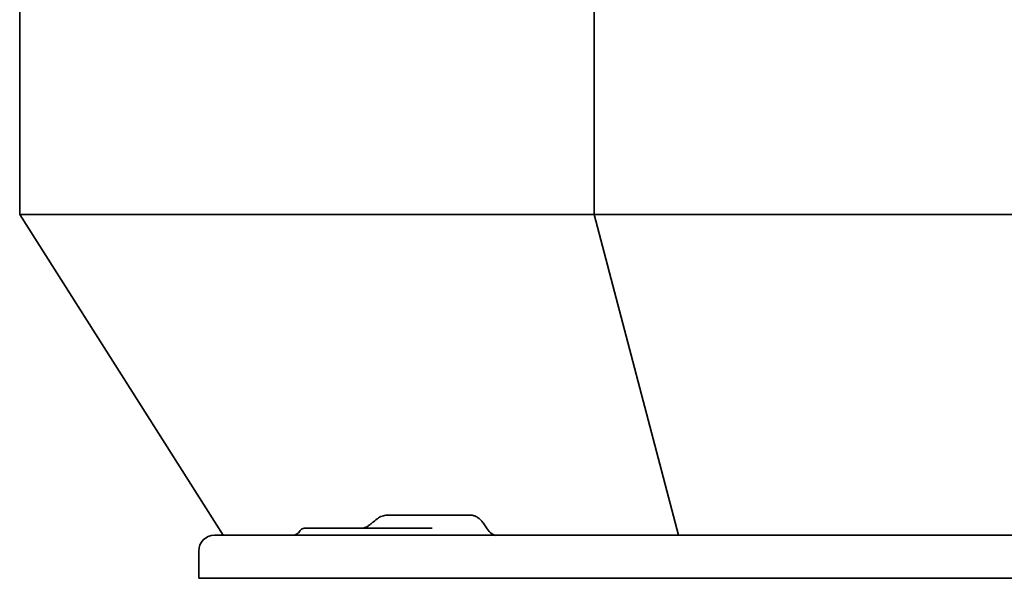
# Model space of a CAD drawing. Header units: millimetres. Extents: x 287 to 973, y 250 to 640.
# Tile 1 of 11: x 287 to 631, y 250 to 445. Entities that reach past the tile are written whole.
import ezdxf

# ---------------------------------------------------------------- set-up
doc = ezdxf.new("R2010")
doc.units = ezdxf.units.MM
doc.header["$LTSCALE"] = 3
doc.layers.add('Krawędzie widoczne(ISO)', color=7, linetype='Continuous', lineweight=35, true_color=0x262659)

msp = doc.modelspace()

# ---------------------------------------------------------------- linework, layer by layer
at = {"layer": 'Krawędzie widoczne(ISO)'}
for p, q in [((287.5, 377.5), (287.5, 589.5)), ((488.13, 377.5), (488.13, 589.5)), ((287.5, 377.5), (488.13, 377.5)), ((358.5, 265.5), (287.5, 377.5)), ((488.13, 377.5), (771.87, 377.5)), ((488.13, 377.5), (517.54, 265.5)), ((437.08, 272.5), (415.79, 272.5)), ((445.28, 272.5), (437.08, 272.5)), ((450.74, 267.72), (449.82, 269.18)), ((355.5, 265.5), (360, 265.5)), ((900, 265.5), (360, 265.5)), ((417.71, 268), (387.03, 268)), ((431.54, 268), (417.71, 268)), ((350, 260), (350, 250.5)), ((350, 250.5), (360, 250.5)), ((900, 250.5), (360, 250.5))]:
    msp.add_line(p, q, dxfattribs=at)
for centre, radius, start, end in [((355.5, 260), 5.5, 90, 180), ((382.7, 268.5), 3, 270, 329.9933)]:
    msp.add_arc(centre, radius, start, end, dxfattribs=at)
msp.add_ellipse((452.45, 268.5), major_axis=(2.02, -2.8), ratio=0.53447, start_param=4.606566, end_param=5.915563, dxfattribs=at)
for points, knots in [([(412.39, 271.27), (412.89, 271.67), (413.47, 272), (414.63, 272.4), (415.21, 272.5), (415.79, 272.5)], [0, 0, 0, 0, 0.1969467, 0.1969467, 0.374344, 0.374344, 0.374344, 0.374344]), ([(449.82, 269.18), (449.54, 269.61), (449.21, 270.04), (448.37, 270.98), (447.94, 271.33), (447.34, 271.78), (446.9, 272.06), (446.01, 272.42), (445.62, 272.5), (445.28, 272.5)], [-0.4947208, -0.4947208, -0.4947208, -0.4947208, -0.4150258, -0.4150258, -0.3036847, -0.3036847, -0.1435679, -0.1435679, 0, 0, 0, 0]), ([(406.89, 268), (407.11, 268), (407.4, 268.04), (408.04, 268.22), (408.37, 268.34), (408.99, 268.65), (409.27, 268.82), (409.53, 269.02)], [0, 0, 0, 0, 0.1557594, 0.1557594, 0.296034, 0.296034, 0.4181303, 0.4181303, 0.4181303, 0.4181303]), ([(385.3, 267), (385.39, 267.17), (385.51, 267.32), (385.81, 267.59), (385.98, 267.72), (386.37, 267.9), (386.58, 267.96), (386.87, 268), (386.95, 268), (387.03, 268)], [0, 0, 0, 0, 0.0575426, 0.0575426, 0.1205137, 0.1205137, 0.184855, 0.184855, 0.2086169, 0.2086169, 0.2086169, 0.2086169])]:
    msp.add_open_spline(points, degree=3, knots=knots, dxfattribs=at)
for points in [[(409.55, 269.04), (409.83, 269.24), (410.09, 269.44), (410.35, 269.65)], [(410.35, 269.65), (411.03, 270.18), (411.7, 270.72), (412.38, 271.26)], [(412.39, 271.27), (412.39, 271.27), (412.38, 271.27), (412.38, 271.26)]]:
    msp.add_open_spline(points, degree=3, dxfattribs=at)

doc.saveas('drawing.dxf')
